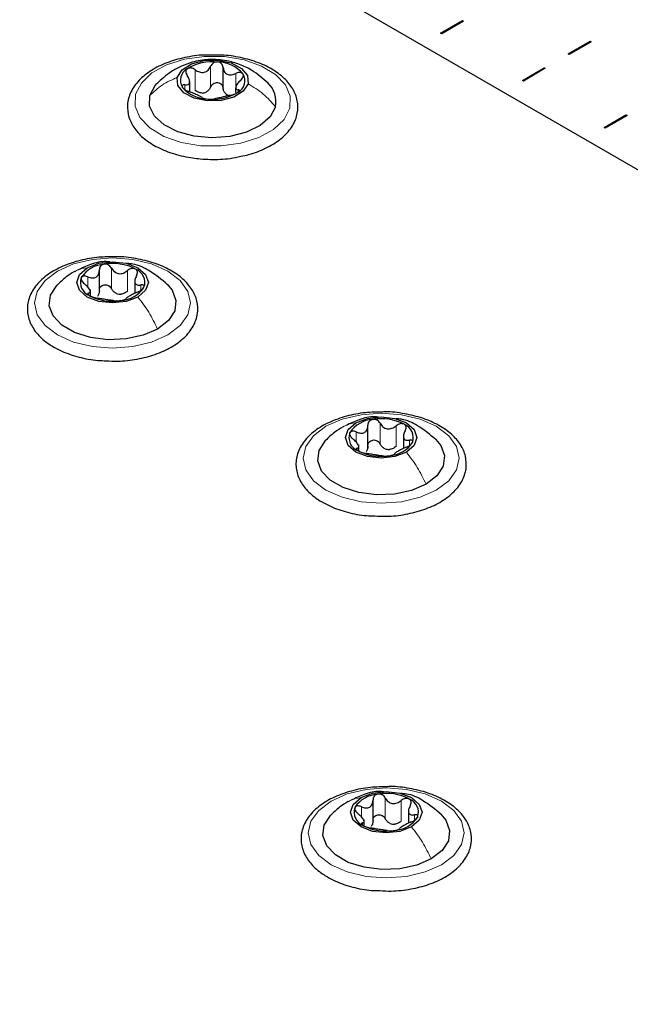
# Paper-space layout 'Blatt2' of a CAD drawing. Header units: millimetres. Extents: x 5 to 418, y 2 to 292.
# Tile 87 of 124: x 138.58 to 145.63, y 221.52 to 232.87. Entities that reach past the tile are written whole.
import ezdxf

# ---------------------------------------------------------------- set-up
doc = ezdxf.new("R2010")
doc.units = ezdxf.units.MM

psp = doc.layouts.new('Blatt2')

# ---------------------------------------------------------------- linework, layer by layer
at = {"color": 7, "linetype": 'Continuous', "lineweight": 25}
for p, q in [((163.729, 220.74), (105.746, 254.213)), ((143.438, 232.715), (143.691, 232.862)), ((143.703, 232.855), (143.45, 232.709)), ((143.691, 232.862), (143.703, 232.855)), ((143.691, 232.862), (143.691, 232.848)), ((143.45, 232.709), (143.438, 232.715)), ((144.911, 232.477), (145.165, 232.624)), ((145.176, 232.617), (144.923, 232.471)), ((145.165, 232.624), (145.176, 232.617)), ((145.165, 232.624), (145.165, 232.61)), ((144.923, 232.471), (144.911, 232.477)), ((140.928, 232.083), (140.928, 232.321)), ((144.381, 232.171), (144.634, 232.317)), ((144.646, 232.311), (144.393, 232.164)), ((144.634, 232.317), (144.646, 232.311)), ((144.634, 232.317), (144.634, 232.304)), ((140.542, 232.042), (140.542, 232.157)), ((144.393, 232.164), (144.381, 232.171)), ((141.072, 232.086), (141.072, 232.033)), ((145.324, 231.627), (145.577, 231.773)), ((145.589, 231.766), (145.335, 231.62)), ((145.577, 231.773), (145.589, 231.766)), ((145.577, 231.773), (145.577, 231.76)), ((145.335, 231.62), (145.324, 231.627)), ((139.5, 229.721), (139.5, 229.984)), ((139.909, 229.88), (139.909, 229.717)), ((139.396, 229.692), (139.396, 229.76)), ((142.599, 227.931), (142.599, 228.195)), ((143.008, 228.091), (143.008, 227.928)), ((142.495, 227.903), (142.495, 227.971)), ((142.658, 223.611), (142.658, 223.874)), ((143.067, 223.771), (143.067, 223.608)), ((142.554, 223.583), (142.554, 223.651))]:
    psp.add_line(p, q, dxfattribs=at)
at = {"color": 7, "linetype": 'Continuous', "lineweight": 18}
for p, q in [((140.605, 232.056), (140.605, 232.294)), ((140.783, 232.096), (140.783, 232.334)), ((141.076, 232.091), (141.076, 232.252)), ((140.485, 232.067), (140.485, 232.119)), ((141.1, 232.035), (141.1, 232.064)), ((139.64, 229.769), (139.64, 230.007)), ((139.365, 229.791), (139.365, 229.908)), ((139.825, 229.741), (139.825, 229.979)), ((139.978, 229.751), (139.978, 229.813)), ((139.376, 229.697), (139.376, 229.72)), ((142.74, 227.98), (142.74, 228.218)), ((142.924, 227.951), (142.924, 228.19)), ((142.464, 228.001), (142.464, 228.118)), ((143.077, 227.962), (143.077, 228.024)), ((142.476, 227.908), (142.476, 227.931)), ((142.799, 223.66), (142.799, 223.898)), ((142.983, 223.631), (142.983, 223.869)), ((142.523, 223.681), (142.523, 223.798)), ((143.136, 223.642), (143.136, 223.703)), ((142.535, 223.588), (142.535, 223.61))]:
    psp.add_line(p, q, dxfattribs=at)
at = {"color": 7, "linetype": 'Continuous', "lineweight": 18, "flags": 128}
for points in [[(139.918, 232.011), (139.984, 232.141), (140.106, 232.257), (140.275, 232.351), (140.481, 232.416), (140.71, 232.448), (140.945, 232.445), (141.17, 232.407), (141.371, 232.336), (141.533, 232.238), (141.646, 232.119), (141.702, 231.988), (141.696, 231.852), (141.631, 231.722), (141.509, 231.606), (141.339, 231.512), (141.133, 231.447), (140.904, 231.415), (140.67, 231.418), (140.444, 231.456), (140.243, 231.526), (140.081, 231.624), (139.968, 231.743), (139.912, 231.875), (139.918, 232.011)], [(139.016, 229.972), (139.202, 230.055), (139.419, 230.107), (139.652, 230.124), (139.885, 230.107), (140.102, 230.055), (140.289, 229.972), (140.432, 229.864), (140.521, 229.739), (140.552, 229.605), (140.521, 229.47), (140.432, 229.345), (140.289, 229.237), (140.102, 229.155), (139.885, 229.103), (139.652, 229.085), (139.419, 229.103), (139.202, 229.155), (139.016, 229.237), (138.873, 229.345), (138.783, 229.47), (138.752, 229.605), (138.783, 229.739), (138.873, 229.864), (139.016, 229.972)], [(142.115, 228.183), (142.302, 228.265), (142.519, 228.317), (142.752, 228.335), (142.985, 228.317), (143.202, 228.265), (143.388, 228.183), (143.531, 228.075), (143.621, 227.95), (143.652, 227.815), (143.621, 227.681), (143.531, 227.556), (143.388, 227.448), (143.202, 227.365), (142.985, 227.314), (142.752, 227.296), (142.519, 227.314), (142.302, 227.365), (142.115, 227.448), (141.972, 227.556), (141.882, 227.681), (141.852, 227.815), (141.882, 227.95), (141.972, 228.075), (142.115, 228.183)], [(142.174, 223.863), (142.361, 223.945), (142.578, 223.997), (142.811, 224.015), (143.043, 223.997), (143.261, 223.945), (143.447, 223.863), (143.59, 223.755), (143.68, 223.63), (143.711, 223.495), (143.68, 223.361), (143.59, 223.235), (143.447, 223.128), (143.261, 223.045), (143.043, 222.993), (142.811, 222.976), (142.578, 222.993), (142.361, 223.045), (142.174, 223.128), (142.031, 223.235), (141.941, 223.361), (141.911, 223.495), (141.941, 223.63), (142.031, 223.755), (142.174, 223.863)]]:
    psp.add_lwpolyline(points, dxfattribs=at)
at = {"color": 7, "linetype": 'Continuous', "lineweight": 25, "flags": 128}
for points in [[(140.399, 232.206), (140.455, 232.293), (140.563, 232.362), (140.709, 232.401), (140.87, 232.405), (141.021, 232.373), (141.14, 232.31), (141.208, 232.226), (141.215, 232.133)], [(141.215, 232.133), (141.16, 232.046), (141.051, 231.977), (140.905, 231.938), (140.744, 231.934), (140.593, 231.966), (140.474, 232.029), (140.406, 232.113), (140.399, 232.206)], [(140.082, 231.996), (140.143, 232.111), (140.164, 232.135)], [(141.532, 231.867), (141.471, 231.752), (141.356, 231.651), (141.197, 231.573), (141.006, 231.524), (140.799, 231.508), (140.593, 231.527), (140.404, 231.578), (140.248, 231.658), (140.137, 231.76), (140.08, 231.876), (140.082, 231.996)], [(139.944, 229.674), (139.81, 229.623), (139.652, 229.605), (139.494, 229.623), (139.36, 229.674), (139.271, 229.752), (139.24, 229.843), (139.271, 229.934), (139.36, 230.011)], [(139.36, 230.011), (139.494, 230.063), (139.652, 230.081), (139.81, 230.063), (139.944, 230.011), (140.033, 229.934), (140.065, 229.843), (140.033, 229.752), (139.944, 229.674)], [(140.171, 229.305), (140.004, 229.233), (139.808, 229.191), (139.6, 229.182), (139.396, 229.208), (139.213, 229.266), (139.065, 229.351), (138.965, 229.457), (138.921, 229.574), (138.936, 229.695), (139.008, 229.808), (139.013, 229.813)], [(140.282, 229.821), (140.339, 229.753), (140.384, 229.635), (140.369, 229.515), (140.296, 229.402), (140.171, 229.305)], [(142.46, 228.222), (142.594, 228.274), (142.752, 228.292), (142.909, 228.274), (143.043, 228.222), (143.133, 228.145), (143.164, 228.054), (143.133, 227.962), (143.043, 227.885)], [(143.043, 227.885), (142.909, 227.834), (142.752, 227.815), (142.594, 227.834), (142.46, 227.885), (142.371, 227.962), (142.339, 228.054), (142.371, 228.145), (142.46, 228.222)], [(143.27, 227.516), (143.103, 227.444), (142.907, 227.402), (142.699, 227.393), (142.495, 227.419), (142.312, 227.476), (142.165, 227.562), (142.065, 227.667), (142.02, 227.785), (142.035, 227.905), (142.108, 228.018), (142.113, 228.023)], [(143.382, 228.032), (143.439, 227.963), (143.483, 227.846), (143.468, 227.725), (143.395, 227.612), (143.27, 227.516)], [(142.519, 223.902), (142.653, 223.953), (142.811, 223.972), (142.968, 223.953), (143.102, 223.902), (143.192, 223.825), (143.223, 223.733), (143.192, 223.642), (143.102, 223.565)], [(143.102, 223.565), (142.968, 223.513), (142.811, 223.495), (142.653, 223.513), (142.519, 223.565), (142.429, 223.642), (142.398, 223.733), (142.429, 223.825), (142.519, 223.902)], [(143.329, 223.196), (143.162, 223.124), (142.966, 223.082), (142.758, 223.073), (142.554, 223.099), (142.371, 223.156), (142.223, 223.242), (142.123, 223.347), (142.079, 223.465), (142.094, 223.585), (142.167, 223.698), (142.172, 223.703)], [(143.441, 223.712), (143.498, 223.643), (143.542, 223.525), (143.527, 223.405), (143.454, 223.292), (143.329, 223.196)]]:
    psp.add_lwpolyline(points, dxfattribs=at)
at = {"color": 7, "linetype": 'Continuous', "lineweight": 25}
for centre, radius, start, end in [((140.801, 231.849), 0.538, 83.1894, 122.0706), ((140.858, 231.988), 0.396, 41.0838, 89.1411), ((140.585, 232.172), 0.151, 117.7514, 212.2717), ((141.029, 232.167), 0.151, 297.7514, 32.2717), ((141.247, 231.927), 0.291, 348.0301, 47.6054), ((140.756, 232.351), 0.396, 221.0838, 269.1411), ((140.666, 232.221), 0.197, 275.3693, 289.8908), ((140.814, 232.49), 0.538, 263.1894, 302.0706), ((141.037, 232.135), 0.143, 236.1371, 254.0879), ((139.576, 229.71), 0.342, 93.4335, 146.5611), ((139.653, 229.485), 0.576, 62.6428, 99.7711), ((139.859, 229.842), 0.165, 340.539, 69.2579), ((139.445, 229.844), 0.165, 160.539, 249.2579), ((139.729, 229.975), 0.342, 273.4335, 326.5611), ((139.651, 230.201), 0.576, 242.6428, 279.7711), ((139.755, 229.916), 0.211, 254.2708, 268.1431), ((142.675, 227.921), 0.342, 93.4335, 146.5611), ((142.752, 227.695), 0.576, 62.6428, 99.7711), ((142.958, 228.052), 0.165, 340.539, 69.2579), ((142.545, 228.055), 0.165, 160.539, 249.2579), ((142.828, 228.186), 0.342, 273.4335, 326.5611), ((142.751, 228.412), 0.576, 242.6428, 279.7711), ((142.854, 228.127), 0.211, 254.2708, 268.1431), ((142.734, 223.601), 0.342, 93.4335, 146.5611), ((142.811, 223.375), 0.576, 62.6428, 99.7711), ((143.017, 223.732), 0.165, 340.539, 69.2579), ((142.604, 223.734), 0.165, 160.539, 249.2579), ((142.887, 223.866), 0.342, 273.4335, 326.5611), ((142.81, 224.092), 0.576, 242.6428, 279.7711), ((142.913, 223.806), 0.211, 254.2708, 268.1431)]:
    psp.add_arc(centre, radius, start, end, dxfattribs=at)
for points, knots in [([(140.762, 232.463), (140.744, 232.463), (140.65, 232.465), (140.482, 232.437), (140.275, 232.379), (140.095, 232.29), (139.951, 232.176), (139.855, 232.041), (139.815, 231.893), (139.833, 231.746), (139.901, 231.612), (140.014, 231.494), (140.17, 231.395), (140.361, 231.319), (140.531, 231.281), (140.634, 231.27), (140.662, 231.267)], [0, 0, 0, 0, 0.019204, 0.099523, 0.180088, 0.261143, 0.342837, 0.424467, 0.503684, 0.579315, 0.653777, 0.729992, 0.809053, 0.8895, 0.969947, 1, 1, 1, 1]), ([(141.447, 232.139), (141.386, 232.192), (141.287, 232.28), (141.12, 232.359), (140.953, 232.406), (140.766, 232.418), (140.59, 232.39), (140.446, 232.338), (140.302, 232.262), (140.215, 232.181), (140.161, 232.132)], [0, 0, 0, 0, 0.166777, 0.275949, 0.382554, 0.528658, 0.662572, 0.75407, 0.849393, 1, 1, 1, 1]), ([(141.132, 231.298), (141.163, 231.303), (141.267, 231.322), (141.423, 231.386), (141.589, 231.484), (141.712, 231.609), (141.784, 231.752), (141.798, 231.901), (141.756, 232.043), (141.667, 232.17), (141.535, 232.28), (141.363, 232.37), (141.159, 232.432), (140.954, 232.466), (140.82, 232.464), (140.762, 232.463)], [0, 0, 0, 0, 0.035377, 0.119009, 0.203247, 0.288063, 0.371826, 0.452091, 0.529538, 0.607082, 0.687423, 0.770171, 0.853564, 0.936788, 1, 1, 1, 1]), ([(140.864, 232.384), (140.856, 232.383), (140.838, 232.383), (140.814, 232.372), (140.794, 232.356), (140.787, 232.341), (140.783, 232.334)], [0, 0, 0, 0, 0.249991, 0.499611, 0.749127, 1, 1, 1, 1]), ([(140.928, 232.321), (140.926, 232.329), (140.924, 232.344), (140.91, 232.364), (140.89, 232.379), (140.873, 232.382), (140.864, 232.384)], [0, 0, 0, 0, 0.249852, 0.499902, 0.750115, 1, 1, 1, 1]), ([(140.515, 232.305), (140.51, 232.301), (140.5, 232.291), (140.497, 232.271), (140.501, 232.249), (140.51, 232.235), (140.514, 232.228)], [0, 0, 0, 0, 0.250033, 0.499632, 0.749228, 1, 1, 1, 1]), ([(140.605, 232.294), (140.598, 232.299), (140.583, 232.308), (140.558, 232.315), (140.533, 232.315), (140.521, 232.308), (140.515, 232.305)], [0, 0, 0, 0, 0.2498147, 0.4999078, 0.7501201, 1, 1, 1, 1]), ([(140.605, 232.294), (140.621, 232.284), (140.646, 232.269), (140.682, 232.262), (140.71, 232.264), (140.735, 232.274), (140.763, 232.295), (140.775, 232.318), (140.783, 232.334)], [0, 0, 0, 0, 0.2491995, 0.3743362, 0.4989302, 0.6240074, 0.7497593, 1, 1, 1, 1]), ([(140.928, 232.321), (140.931, 232.304), (140.935, 232.28), (140.956, 232.254), (140.975, 232.241), (140.999, 232.234), (141.034, 232.234), (141.059, 232.245), (141.076, 232.252)], [0, 0, 0, 0, 0.249201, 0.374338, 0.498932, 0.624008, 0.74976, 1, 1, 1, 1]), ([(141.157, 232.248), (141.153, 232.252), (141.145, 232.26), (141.124, 232.265), (141.1, 232.262), (141.084, 232.255), (141.076, 232.252)], [0, 0, 0, 0, 0.249857, 0.499466, 0.749011, 1, 1, 1, 1]), ([(140.485, 232.119), (140.498, 232.119), (140.517, 232.118), (140.534, 232.13), (140.541, 232.143), (140.542, 232.162), (140.537, 232.19), (140.523, 232.213), (140.514, 232.228)], [0, 0, 0, 0, 0.249168, 0.374303, 0.498903, 0.623987, 0.749746, 1, 1, 1, 1]), ([(140.783, 232.096), (140.787, 232.103), (140.794, 232.117), (140.814, 232.134), (140.838, 232.145), (140.864, 232.147), (140.89, 232.14), (140.91, 232.126), (140.924, 232.106), (140.926, 232.09), (140.928, 232.083)], [0, 0, 0, 0, 0.125222, 0.249483, 0.374326, 0.499063, 0.623896, 0.749388, 0.874441, 1, 1, 1, 1]), ([(141.129, 232.173), (141.116, 232.16), (141.097, 232.14), (141.08, 232.114), (141.073, 232.096), (141.072, 232.082), (141.077, 232.068), (141.091, 232.066), (141.1, 232.064)], [0, 0, 0, 0, 0.2491679, 0.3743031, 0.4989033, 0.6239875, 0.7497462, 1, 1, 1, 1]), ([(141.129, 232.173), (141.135, 232.179), (141.148, 232.192), (141.159, 232.212), (141.164, 232.232), (141.159, 232.243), (141.157, 232.248)], [0, 0, 0, 0, 0.249807, 0.500055, 0.750309, 1, 1, 1, 1]), ([(140.485, 232.119), (140.479, 232.12), (140.467, 232.12), (140.455, 232.115), (140.45, 232.105), (140.455, 232.096), (140.457, 232.091)], [0, 0, 0, 0, 0.249807, 0.500055, 0.750309, 1, 1, 1, 1]), ([(140.457, 232.091), (140.461, 232.086), (140.47, 232.077), (140.49, 232.062), (140.514, 232.05), (140.53, 232.044), (140.538, 232.041)], [0, 0, 0, 0, 0.249857, 0.499466, 0.749011, 1, 1, 1, 1]), ([(140.686, 231.972), (140.683, 231.975), (140.679, 231.979), (140.658, 231.989), (140.639, 231.998), (140.615, 232.009), (140.58, 232.025), (140.555, 232.034), (140.538, 232.041)], [0, 0, 0, 0, 0.249201, 0.374338, 0.498932, 0.624008, 0.74976, 1, 1, 1, 1]), ([(140.684, 232.025), (140.67, 232.027), (140.642, 232.031), (140.618, 232.048), (140.605, 232.056)], [0, 0, 0, 0, 0.498457, 1, 1, 1, 1]), ([(140.783, 232.096), (140.778, 232.083), (140.766, 232.059), (140.744, 232.044), (140.733, 232.036)], [0, 0, 0, 0, 0.501552, 1, 1, 1, 1]), ([(140.958, 232.016), (140.95, 232.025), (140.933, 232.044), (140.93, 232.07), (140.928, 232.083)], [0, 0, 0, 0, 0.498457, 1, 1, 1, 1]), ([(141.009, 231.999), (141.016, 232), (141.031, 232.004), (141.056, 232.012), (141.081, 232.022), (141.093, 232.03), (141.099, 232.034)], [0, 0, 0, 0, 0.2498147, 0.4999078, 0.7501201, 1, 1, 1, 1]), ([(141.099, 232.034), (141.104, 232.038), (141.114, 232.046), (141.117, 232.056), (141.113, 232.062), (141.104, 232.064), (141.1, 232.064)], [0, 0, 0, 0, 0.250033, 0.499632, 0.749228, 1, 1, 1, 1]), ([(140.686, 231.972), (140.688, 231.97), (140.69, 231.968), (140.704, 231.963), (140.724, 231.959), (140.741, 231.957), (140.75, 231.956)], [0, 0, 0, 0, 0.249852, 0.499902, 0.750115, 1, 1, 1, 1]), ([(140.75, 231.956), (140.759, 231.955), (140.776, 231.954), (140.8, 231.954), (140.82, 231.956), (140.827, 231.958), (140.831, 231.959)], [0, 0, 0, 0, 0.249991, 0.499611, 0.749127, 1, 1, 1, 1]), ([(141.009, 231.999), (140.993, 231.995), (140.969, 231.99), (140.932, 231.981), (140.905, 231.975), (140.88, 231.969), (140.851, 231.964), (140.839, 231.961), (140.831, 231.959)], [0, 0, 0, 0, 0.2491995, 0.3743362, 0.4989302, 0.6240074, 0.7497593, 1, 1, 1, 1]), ([(140.662, 231.267), (140.702, 231.264), (140.817, 231.257), (140.979, 231.263), (141.091, 231.288), (141.132, 231.298)], [0, 0, 0, 0, 0.25055, 0.725755, 1, 1, 1, 1]), ([(139.668, 230.138), (139.601, 230.137), (139.459, 230.135), (139.248, 230.093), (139.05, 230.023), (138.882, 229.924), (138.755, 229.802), (138.679, 229.66), (138.66, 229.511), (138.698, 229.368), (138.783, 229.24), (138.883, 229.152), (138.955, 229.109), (138.974, 229.097)], [0, 0, 0, 0, 0.086679, 0.18602, 0.285774, 0.386232, 0.487425, 0.587594, 0.683756, 0.776289, 0.868666, 0.964239, 1, 1, 1, 1]), ([(139.577, 228.939), (139.621, 228.937), (139.742, 228.93), (139.937, 228.954), (140.148, 229.008), (140.334, 229.092), (140.485, 229.201), (140.59, 229.333), (140.641, 229.48), (140.634, 229.628), (140.574, 229.764), (140.469, 229.886), (140.321, 229.989), (140.135, 230.07), (139.923, 230.12), (139.762, 230.142), (139.677, 230.138), (139.668, 230.138)], [0, 0, 0, 0, 0.043178, 0.116961, 0.19094, 0.26533, 0.340301, 0.415461, 0.48884, 0.558844, 0.627333, 0.696902, 0.76915, 0.842962, 0.916921, 0.990714, 1, 1, 1, 1]), ([(139.619, 230.079), (139.606, 230.08), (139.532, 230.089), (139.402, 230.055), (139.297, 230.006), (139.247, 229.982)], [0, 0, 0, 0, 0.101836, 0.574859, 1, 1, 1, 1]), ([(139.365, 229.908), (139.381, 229.902), (139.407, 229.893), (139.44, 229.895), (139.462, 229.902), (139.479, 229.917), (139.496, 229.944), (139.498, 229.969), (139.5, 229.986)], [0, 0, 0, 0, 0.249168, 0.374303, 0.498903, 0.623987, 0.749746, 1, 1, 1, 1]), ([(139.555, 230.052), (139.547, 230.05), (139.53, 230.045), (139.512, 230.029), (139.501, 230.009), (139.5, 229.993), (139.5, 229.986)], [0, 0, 0, 0, 0.250033, 0.499632, 0.749228, 1, 1, 1, 1]), ([(139.64, 230.007), (139.636, 230.014), (139.627, 230.028), (139.606, 230.044), (139.581, 230.053), (139.564, 230.052), (139.555, 230.052)], [0, 0, 0, 0, 0.249815, 0.499908, 0.75012, 1, 1, 1, 1]), ([(139.64, 230.007), (139.65, 229.993), (139.664, 229.97), (139.695, 229.951), (139.722, 229.943), (139.75, 229.942), (139.786, 229.951), (139.809, 229.968), (139.825, 229.979)], [0, 0, 0, 0, 0.2491995, 0.3743362, 0.4989302, 0.6240074, 0.7497593, 1, 1, 1, 1]), ([(140.287, 229.816), (140.218, 229.874), (140.098, 229.974), (139.931, 230.053), (139.843, 230.058), (139.821, 230.06)], [0, 0, 0, 0, 0.507466, 0.877443, 1, 1, 1, 1]), ([(139.917, 229.996), (139.91, 229.999), (139.897, 230.005), (139.871, 230.003), (139.846, 229.995), (139.832, 229.984), (139.825, 229.979)], [0, 0, 0, 0, 0.249991, 0.499611, 0.749127, 1, 1, 1, 1]), ([(139.928, 229.919), (139.932, 229.927), (139.939, 229.941), (139.94, 229.963), (139.934, 229.983), (139.923, 229.992), (139.917, 229.996)], [0, 0, 0, 0, 0.249852, 0.499902, 0.750115, 1, 1, 1, 1]), ([(139.213, 229.968), (139.179, 229.947), (139.107, 229.902), (139.044, 229.842), (139.011, 229.811)], [0, 0, 0, 0, 0.473586, 1, 1, 1, 1]), ([(139.29, 229.899), (139.288, 229.893), (139.286, 229.883), (139.293, 229.863), (139.307, 229.843), (139.32, 229.832), (139.327, 229.826)], [0, 0, 0, 0, 0.249857, 0.499466, 0.749011, 1, 1, 1, 1]), ([(139.365, 229.908), (139.357, 229.911), (139.341, 229.916), (139.318, 229.917), (139.299, 229.912), (139.293, 229.903), (139.29, 229.899)], [0, 0, 0, 0, 0.2498071, 0.5000551, 0.7503094, 1, 1, 1, 1]), ([(139.928, 229.919), (139.921, 229.904), (139.91, 229.88), (139.908, 229.851), (139.912, 229.833), (139.922, 229.82), (139.942, 229.81), (139.963, 229.812), (139.978, 229.813)], [0, 0, 0, 0, 0.249201, 0.374338, 0.498932, 0.624008, 0.74976, 1, 1, 1, 1]), ([(139.376, 229.72), (139.384, 229.722), (139.395, 229.725), (139.396, 229.738), (139.392, 229.752), (139.382, 229.77), (139.362, 229.795), (139.341, 229.814), (139.327, 229.826)], [0, 0, 0, 0, 0.249201, 0.374338, 0.498932, 0.624008, 0.74976, 1, 1, 1, 1]), ([(139.5, 229.747), (139.5, 229.755), (139.501, 229.771), (139.512, 229.791), (139.53, 229.807), (139.554, 229.815), (139.581, 229.815), (139.606, 229.806), (139.627, 229.79), (139.636, 229.776), (139.64, 229.769)], [0, 0, 0, 0, 0.125193, 0.249438, 0.374279, 0.499024, 0.623869, 0.749369, 0.87443, 1, 1, 1, 1]), ([(139.698, 229.713), (139.686, 229.72), (139.661, 229.734), (139.647, 229.757), (139.64, 229.769)], [0, 0, 0, 0, 0.4984571, 1, 1, 1, 1]), ([(139.94, 229.731), (139.948, 229.735), (139.963, 229.742), (139.986, 229.756), (140.005, 229.771), (140.011, 229.782), (140.014, 229.787)], [0, 0, 0, 0, 0.249807, 0.500055, 0.750309, 1, 1, 1, 1]), ([(140.014, 229.787), (140.016, 229.791), (140.019, 229.801), (140.011, 229.81), (139.997, 229.815), (139.984, 229.813), (139.978, 229.813)], [0, 0, 0, 0, 0.249857, 0.499466, 0.749011, 1, 1, 1, 1]), ([(139.376, 229.72), (139.373, 229.719), (139.366, 229.717), (139.364, 229.71), (139.37, 229.701), (139.381, 229.693), (139.387, 229.69)], [0, 0, 0, 0, 0.249852, 0.499902, 0.750115, 1, 1, 1, 1]), ([(139.387, 229.69), (139.394, 229.686), (139.408, 229.679), (139.433, 229.67), (139.458, 229.664), (139.472, 229.661), (139.479, 229.66)], [0, 0, 0, 0, 0.249991, 0.499611, 0.749127, 1, 1, 1, 1]), ([(139.5, 229.747), (139.499, 229.735), (139.498, 229.709), (139.484, 229.689), (139.478, 229.679)], [0, 0, 0, 0, 0.50155, 1, 1, 1, 1]), ([(139.664, 229.632), (139.654, 229.633), (139.64, 229.635), (139.609, 229.639), (139.583, 229.643), (139.555, 229.647), (139.518, 229.654), (139.495, 229.658), (139.479, 229.66)], [0, 0, 0, 0, 0.249199, 0.374336, 0.49893, 0.624007, 0.749759, 1, 1, 1, 1]), ([(139.825, 229.741), (139.813, 229.732), (139.79, 229.714), (139.762, 229.708), (139.748, 229.705)], [0, 0, 0, 0, 0.501552, 1, 1, 1, 1]), ([(139.749, 229.634), (139.757, 229.635), (139.774, 229.638), (139.792, 229.644), (139.803, 229.649), (139.804, 229.652), (139.805, 229.654)], [0, 0, 0, 0, 0.250033, 0.499632, 0.749228, 1, 1, 1, 1]), ([(139.94, 229.731), (139.923, 229.724), (139.897, 229.713), (139.865, 229.695), (139.843, 229.683), (139.825, 229.672), (139.808, 229.661), (139.806, 229.657), (139.805, 229.654)], [0, 0, 0, 0, 0.2491679, 0.3743031, 0.4989033, 0.6239875, 0.7497462, 1, 1, 1, 1]), ([(139.664, 229.632), (139.668, 229.631), (139.677, 229.63), (139.698, 229.629), (139.723, 229.63), (139.74, 229.633), (139.749, 229.634)], [0, 0, 0, 0, 0.249815, 0.499908, 0.75012, 1, 1, 1, 1]), ([(138.974, 229.097), (139.004, 229.081), (139.092, 229.034), (139.262, 228.978), (139.438, 228.942), (139.546, 228.94), (139.577, 228.939)], [0, 0, 0, 0, 0.180167, 0.52014, 0.85956, 1, 1, 1, 1]), ([(142.767, 228.348), (142.701, 228.347), (142.558, 228.345), (142.348, 228.304), (142.149, 228.233), (141.981, 228.135), (141.855, 228.012), (141.778, 227.871), (141.76, 227.721), (141.797, 227.579), (141.883, 227.451), (141.983, 227.363), (142.054, 227.32), (142.074, 227.308)], [0, 0, 0, 0, 0.086679, 0.18602, 0.285774, 0.386232, 0.487425, 0.587594, 0.683756, 0.776289, 0.868666, 0.964239, 1, 1, 1, 1]), ([(142.719, 228.289), (142.705, 228.291), (142.631, 228.3), (142.501, 228.266), (142.396, 228.216), (142.346, 228.193)], [0, 0, 0, 0, 0.101836, 0.574859, 1, 1, 1, 1]), ([(142.677, 227.15), (142.721, 227.148), (142.841, 227.141), (143.036, 227.165), (143.248, 227.219), (143.434, 227.302), (143.584, 227.412), (143.69, 227.544), (143.74, 227.691), (143.733, 227.839), (143.673, 227.975), (143.568, 228.096), (143.42, 228.199), (143.235, 228.281), (143.023, 228.331), (142.862, 228.353), (142.777, 228.349), (142.767, 228.348)], [0, 0, 0, 0, 0.043178, 0.116961, 0.19094, 0.26533, 0.340301, 0.415461, 0.48884, 0.558844, 0.627333, 0.696902, 0.76915, 0.842962, 0.916921, 0.990714, 1, 1, 1, 1]), ([(142.313, 228.179), (142.279, 228.158), (142.206, 228.113), (142.144, 228.053), (142.111, 228.021)], [0, 0, 0, 0, 0.473586, 1, 1, 1, 1]), ([(142.464, 228.118), (142.481, 228.112), (142.506, 228.103), (142.539, 228.105), (142.561, 228.113), (142.579, 228.128), (142.596, 228.155), (142.598, 228.18), (142.599, 228.196)], [0, 0, 0, 0, 0.249168, 0.374303, 0.498903, 0.623987, 0.749746, 1, 1, 1, 1]), ([(142.655, 228.263), (142.646, 228.26), (142.63, 228.256), (142.612, 228.24), (142.6, 228.22), (142.599, 228.204), (142.599, 228.196)], [0, 0, 0, 0, 0.250033, 0.499632, 0.749228, 1, 1, 1, 1]), ([(142.74, 228.218), (142.736, 228.225), (142.727, 228.239), (142.706, 228.255), (142.681, 228.264), (142.663, 228.263), (142.655, 228.263)], [0, 0, 0, 0, 0.249815, 0.499908, 0.75012, 1, 1, 1, 1]), ([(142.74, 228.218), (142.75, 228.203), (142.764, 228.181), (142.795, 228.162), (142.821, 228.153), (142.849, 228.153), (142.886, 228.162), (142.909, 228.178), (142.924, 228.19)], [0, 0, 0, 0, 0.2491995, 0.3743362, 0.4989302, 0.6240074, 0.7497593, 1, 1, 1, 1]), ([(143.387, 228.027), (143.317, 228.085), (143.197, 228.185), (143.031, 228.264), (142.943, 228.269), (142.921, 228.27)], [0, 0, 0, 0, 0.507466, 0.877443, 1, 1, 1, 1]), ([(143.017, 228.207), (143.01, 228.209), (142.996, 228.215), (142.971, 228.214), (142.946, 228.205), (142.931, 228.195), (142.924, 228.19)], [0, 0, 0, 0, 0.249991, 0.499611, 0.749127, 1, 1, 1, 1]), ([(143.028, 228.13), (143.031, 228.137), (143.038, 228.152), (143.04, 228.174), (143.033, 228.194), (143.022, 228.202), (143.017, 228.207)], [0, 0, 0, 0, 0.249852, 0.499902, 0.750115, 1, 1, 1, 1]), ([(142.389, 228.11), (142.388, 228.104), (142.385, 228.093), (142.393, 228.074), (142.406, 228.054), (142.42, 228.043), (142.426, 228.037)], [0, 0, 0, 0, 0.249857, 0.499466, 0.749011, 1, 1, 1, 1]), ([(142.464, 228.118), (142.456, 228.121), (142.44, 228.127), (142.418, 228.128), (142.399, 228.123), (142.393, 228.114), (142.389, 228.11)], [0, 0, 0, 0, 0.2498071, 0.5000551, 0.7503094, 1, 1, 1, 1]), ([(143.028, 228.13), (143.02, 228.114), (143.009, 228.091), (143.007, 228.062), (143.011, 228.044), (143.022, 228.031), (143.042, 228.02), (143.063, 228.022), (143.077, 228.024)], [0, 0, 0, 0, 0.249201, 0.374338, 0.498932, 0.624008, 0.74976, 1, 1, 1, 1]), ([(142.476, 227.931), (142.483, 227.933), (142.494, 227.936), (142.496, 227.949), (142.492, 227.963), (142.481, 227.98), (142.462, 228.006), (142.44, 228.025), (142.426, 228.037)], [0, 0, 0, 0, 0.249201, 0.374338, 0.498932, 0.624008, 0.74976, 1, 1, 1, 1]), ([(142.599, 227.958), (142.598, 227.945), (142.597, 227.92), (142.584, 227.9), (142.577, 227.89)], [0, 0, 0, 0, 0.50155, 1, 1, 1, 1]), ([(142.599, 227.958), (142.599, 227.966), (142.6, 227.981), (142.612, 228.002), (142.63, 228.017), (142.654, 228.026), (142.681, 228.026), (142.706, 228.017), (142.727, 228.001), (142.736, 227.987), (142.74, 227.98)], [0, 0, 0, 0, 0.125193, 0.249438, 0.374279, 0.499024, 0.623869, 0.749369, 0.87443, 1, 1, 1, 1]), ([(142.797, 227.924), (142.785, 227.931), (142.761, 227.945), (142.747, 227.968), (142.74, 227.98)], [0, 0, 0, 0, 0.4984571, 1, 1, 1, 1]), ([(142.924, 227.951), (142.913, 227.943), (142.89, 227.925), (142.861, 227.919), (142.847, 227.916)], [0, 0, 0, 0, 0.501552, 1, 1, 1, 1]), ([(143.039, 227.942), (143.022, 227.935), (142.997, 227.923), (142.964, 227.906), (142.942, 227.894), (142.924, 227.883), (142.907, 227.872), (142.905, 227.867), (142.904, 227.864)], [0, 0, 0, 0, 0.2491679, 0.3743031, 0.4989033, 0.6239875, 0.7497462, 1, 1, 1, 1]), ([(143.039, 227.942), (143.047, 227.946), (143.063, 227.953), (143.085, 227.966), (143.104, 227.982), (143.111, 227.992), (143.114, 227.998)], [0, 0, 0, 0, 0.249807, 0.500055, 0.750309, 1, 1, 1, 1]), ([(143.114, 227.998), (143.115, 228.002), (143.118, 228.012), (143.111, 228.021), (143.097, 228.026), (143.084, 228.024), (143.077, 228.024)], [0, 0, 0, 0, 0.249857, 0.499466, 0.749011, 1, 1, 1, 1]), ([(142.476, 227.931), (142.472, 227.93), (142.465, 227.928), (142.464, 227.921), (142.47, 227.911), (142.481, 227.904), (142.486, 227.9)], [0, 0, 0, 0, 0.249852, 0.499902, 0.750115, 1, 1, 1, 1]), ([(142.486, 227.9), (142.493, 227.897), (142.507, 227.89), (142.533, 227.881), (142.558, 227.874), (142.572, 227.872), (142.579, 227.871)], [0, 0, 0, 0, 0.249991, 0.499611, 0.749127, 1, 1, 1, 1]), ([(142.763, 227.842), (142.754, 227.844), (142.739, 227.846), (142.708, 227.85), (142.682, 227.853), (142.654, 227.858), (142.617, 227.865), (142.594, 227.868), (142.579, 227.871)], [0, 0, 0, 0, 0.249199, 0.374336, 0.49893, 0.624007, 0.749759, 1, 1, 1, 1]), ([(142.763, 227.842), (142.768, 227.842), (142.776, 227.841), (142.797, 227.84), (142.822, 227.841), (142.84, 227.843), (142.849, 227.844)], [0, 0, 0, 0, 0.249815, 0.499908, 0.75012, 1, 1, 1, 1]), ([(142.849, 227.844), (142.857, 227.846), (142.873, 227.849), (142.892, 227.855), (142.903, 227.86), (142.904, 227.863), (142.904, 227.864)], [0, 0, 0, 0, 0.250033, 0.499632, 0.749228, 1, 1, 1, 1]), ([(142.074, 227.308), (142.104, 227.292), (142.191, 227.245), (142.361, 227.189), (142.538, 227.152), (142.645, 227.151), (142.677, 227.15)], [0, 0, 0, 0, 0.180167, 0.52014, 0.85956, 1, 1, 1, 1]), ([(142.826, 224.028), (142.76, 224.027), (142.617, 224.025), (142.407, 223.983), (142.208, 223.913), (142.04, 223.815), (141.914, 223.692), (141.837, 223.551), (141.819, 223.401), (141.856, 223.259), (141.942, 223.131), (142.042, 223.043), (142.113, 222.999), (142.132, 222.988)], [0, 0, 0, 0, 0.086679, 0.18602, 0.285774, 0.386232, 0.487425, 0.587594, 0.683756, 0.776289, 0.868666, 0.964239, 1, 1, 1, 1]), ([(142.777, 223.969), (142.764, 223.971), (142.69, 223.98), (142.56, 223.945), (142.455, 223.896), (142.405, 223.873)], [0, 0, 0, 0, 0.101836, 0.574859, 1, 1, 1, 1]), ([(142.736, 222.83), (142.78, 222.827), (142.9, 222.821), (143.095, 222.845), (143.307, 222.898), (143.493, 222.982), (143.643, 223.092), (143.749, 223.224), (143.799, 223.37), (143.792, 223.519), (143.732, 223.655), (143.627, 223.776), (143.479, 223.879), (143.294, 223.961), (143.082, 224.011), (142.921, 224.033), (142.836, 224.029), (142.826, 224.028)], [0, 0, 0, 0, 0.0431783, 0.1169608, 0.1909403, 0.26533, 0.3403013, 0.415461, 0.48884, 0.5588444, 0.6273329, 0.6969023, 0.7691503, 0.8429618, 0.9169212, 0.9907136, 1, 1, 1, 1]), ([(142.372, 223.859), (142.338, 223.837), (142.265, 223.792), (142.203, 223.733), (142.17, 223.701)], [0, 0, 0, 0, 0.473586, 1, 1, 1, 1]), ([(142.523, 223.798), (142.54, 223.792), (142.565, 223.783), (142.598, 223.785), (142.62, 223.793), (142.638, 223.808), (142.655, 223.835), (142.657, 223.859), (142.658, 223.876)], [0, 0, 0, 0, 0.249168, 0.374303, 0.498903, 0.623987, 0.749746, 1, 1, 1, 1]), ([(142.713, 223.942), (142.705, 223.94), (142.689, 223.936), (142.671, 223.92), (142.659, 223.899), (142.658, 223.884), (142.658, 223.876)], [0, 0, 0, 0, 0.250033, 0.4996315, 0.7492277, 1, 1, 1, 1]), ([(142.799, 223.898), (142.795, 223.905), (142.786, 223.919), (142.765, 223.934), (142.74, 223.944), (142.722, 223.943), (142.713, 223.942)], [0, 0, 0, 0, 0.249815, 0.499908, 0.75012, 1, 1, 1, 1]), ([(142.799, 223.898), (142.808, 223.883), (142.823, 223.861), (142.854, 223.842), (142.88, 223.833), (142.908, 223.833), (142.945, 223.842), (142.968, 223.858), (142.983, 223.869)], [0, 0, 0, 0, 0.249199, 0.374336, 0.49893, 0.624007, 0.749759, 1, 1, 1, 1]), ([(143.446, 223.707), (143.376, 223.765), (143.256, 223.865), (143.089, 223.943), (143.001, 223.949), (142.98, 223.95)], [0, 0, 0, 0, 0.507466, 0.877443, 1, 1, 1, 1]), ([(143.076, 223.886), (143.069, 223.889), (143.055, 223.895), (143.03, 223.893), (143.005, 223.885), (142.99, 223.875), (142.983, 223.869)], [0, 0, 0, 0, 0.249991, 0.499611, 0.749127, 1, 1, 1, 1]), ([(143.087, 223.81), (143.09, 223.817), (143.097, 223.832), (143.099, 223.854), (143.092, 223.874), (143.081, 223.882), (143.076, 223.886)], [0, 0, 0, 0, 0.249852, 0.499902, 0.750115, 1, 1, 1, 1]), ([(142.448, 223.789), (142.447, 223.784), (142.444, 223.773), (142.451, 223.754), (142.465, 223.734), (142.479, 223.723), (142.485, 223.717)], [0, 0, 0, 0, 0.249857, 0.499466, 0.749011, 1, 1, 1, 1]), ([(142.523, 223.798), (142.515, 223.801), (142.499, 223.807), (142.477, 223.808), (142.458, 223.803), (142.451, 223.794), (142.448, 223.789)], [0, 0, 0, 0, 0.249807, 0.500055, 0.750309, 1, 1, 1, 1]), ([(143.087, 223.81), (143.079, 223.794), (143.068, 223.771), (143.066, 223.742), (143.07, 223.724), (143.081, 223.711), (143.101, 223.7), (143.122, 223.702), (143.136, 223.703)], [0, 0, 0, 0, 0.249201, 0.374338, 0.498932, 0.624008, 0.74976, 1, 1, 1, 1]), ([(142.535, 223.61), (142.542, 223.612), (142.553, 223.616), (142.555, 223.629), (142.551, 223.643), (142.54, 223.66), (142.521, 223.686), (142.499, 223.704), (142.485, 223.717)], [0, 0, 0, 0, 0.249201, 0.3743378, 0.4989316, 0.6240084, 0.74976, 1, 1, 1, 1]), ([(142.658, 223.638), (142.657, 223.625), (142.656, 223.599), (142.643, 223.579), (142.636, 223.57)], [0, 0, 0, 0, 0.50155, 1, 1, 1, 1]), ([(142.658, 223.638), (142.658, 223.646), (142.659, 223.661), (142.67, 223.682), (142.689, 223.697), (142.713, 223.706), (142.74, 223.705), (142.765, 223.696), (142.786, 223.681), (142.795, 223.667), (142.799, 223.66)], [0, 0, 0, 0, 0.125193, 0.249438, 0.374279, 0.499024, 0.623869, 0.749369, 0.87443, 1, 1, 1, 1]), ([(142.856, 223.604), (142.844, 223.611), (142.82, 223.625), (142.806, 223.648), (142.799, 223.66)], [0, 0, 0, 0, 0.498457, 1, 1, 1, 1]), ([(142.983, 223.631), (142.972, 223.622), (142.949, 223.605), (142.92, 223.599), (142.906, 223.596)], [0, 0, 0, 0, 0.501552, 1, 1, 1, 1]), ([(143.098, 223.622), (143.106, 223.625), (143.122, 223.632), (143.144, 223.646), (143.163, 223.662), (143.17, 223.672), (143.173, 223.677)], [0, 0, 0, 0, 0.249807, 0.500055, 0.750309, 1, 1, 1, 1]), ([(143.173, 223.677), (143.174, 223.682), (143.177, 223.691), (143.17, 223.701), (143.156, 223.705), (143.143, 223.704), (143.136, 223.703)], [0, 0, 0, 0, 0.249857, 0.499466, 0.749011, 1, 1, 1, 1]), ([(142.535, 223.61), (142.531, 223.609), (142.524, 223.608), (142.522, 223.601), (142.529, 223.591), (142.54, 223.584), (142.545, 223.58)], [0, 0, 0, 0, 0.249852, 0.499902, 0.750115, 1, 1, 1, 1]), ([(142.545, 223.58), (142.552, 223.577), (142.566, 223.57), (142.591, 223.561), (142.617, 223.554), (142.631, 223.552), (142.638, 223.551)], [0, 0, 0, 0, 0.249991, 0.499611, 0.749127, 1, 1, 1, 1]), ([(142.822, 223.522), (142.813, 223.524), (142.798, 223.526), (142.767, 223.529), (142.741, 223.533), (142.713, 223.538), (142.676, 223.545), (142.653, 223.548), (142.638, 223.551)], [0, 0, 0, 0, 0.249199, 0.374336, 0.49893, 0.624007, 0.749759, 1, 1, 1, 1]), ([(142.822, 223.522), (142.827, 223.522), (142.835, 223.52), (142.856, 223.52), (142.881, 223.521), (142.899, 223.523), (142.908, 223.524)], [0, 0, 0, 0, 0.249815, 0.499908, 0.75012, 1, 1, 1, 1]), ([(142.908, 223.524), (142.916, 223.526), (142.932, 223.529), (142.95, 223.534), (142.962, 223.54), (142.963, 223.543), (142.963, 223.544)], [0, 0, 0, 0, 0.250033, 0.4996315, 0.7492277, 1, 1, 1, 1]), ([(143.098, 223.622), (143.081, 223.615), (143.056, 223.603), (143.023, 223.586), (143.001, 223.573), (142.983, 223.563), (142.966, 223.552), (142.964, 223.547), (142.963, 223.544)], [0, 0, 0, 0, 0.249168, 0.374303, 0.498903, 0.623987, 0.749746, 1, 1, 1, 1]), ([(142.132, 222.988), (142.163, 222.971), (142.25, 222.924), (142.42, 222.868), (142.597, 222.832), (142.704, 222.83), (142.736, 222.83)], [0, 0, 0, 0, 0.180167, 0.52014, 0.85956, 1, 1, 1, 1])]:
    psp.add_open_spline(points, degree=3, knots=knots, dxfattribs=at)
at = {"color": 7, "linetype": 'Continuous', "lineweight": 18}
for points in [[(140.082, 231.996), (140.127, 232.039), (140.216, 232.126), (140.338, 232.179), (140.399, 232.206)], [(141.532, 231.867), (141.487, 231.918), (141.398, 232.02), (141.276, 232.096), (141.215, 232.133)], [(140.171, 229.305), (140.139, 229.371), (140.075, 229.502), (139.988, 229.617), (139.944, 229.674)], [(143.27, 227.516), (143.238, 227.582), (143.174, 227.713), (143.087, 227.828), (143.043, 227.885)], [(143.329, 223.196), (143.297, 223.261), (143.233, 223.393), (143.146, 223.508), (143.102, 223.565)]]:
    psp.add_open_spline(points, degree=3, dxfattribs=at)
for points in [[(139.215, 229.965), (139.222, 229.97), (139.262, 230.001), (139.315, 230.007), (139.36, 230.011)], [(142.315, 228.176), (142.321, 228.181), (142.361, 228.212), (142.415, 228.217), (142.46, 228.222)], [(142.374, 223.855), (142.38, 223.86), (142.42, 223.892), (142.474, 223.897), (142.519, 223.902)]]:
    psp.add_open_spline(points, degree=3, knots=[0, 0, 0, 0, 0.162643, 1, 1, 1, 1], dxfattribs=at)

doc.saveas('drawing.dxf')
